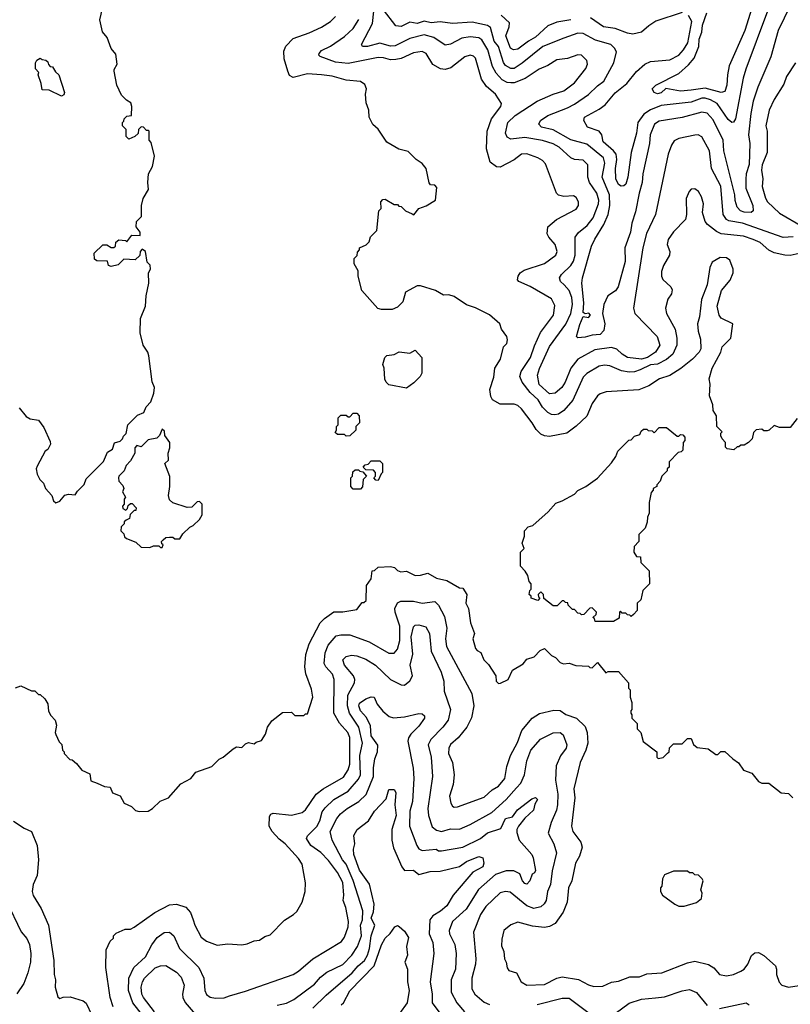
# Model space of a CAD drawing. Extents: x 1793424 to 1900092, y 321114 to 470632.
# Tile 239 of 256: x 1853039 to 1857395, y 440877 to 446446. Entities that reach past the tile are written whole.
import ezdxf

# ---------------------------------------------------------------- set-up
doc = ezdxf.new("R2010")
doc.units = 0

msp = doc.modelspace()

# ---------------------------------------------------------------- linework, layer by layer
at = {"layer": '0CON05XD'}
for points in [[(1853035, 444250), (1853075, 444202.5), (1853098.3, 444188.3), (1853145, 444180), (1853175, 444140), (1853210.7, 444060.7), (1853212.5, 444045), (1853197.5, 444015), (1853182.5, 444005), (1853138.3, 443921.7), (1853132.5, 443905), (1853137.5, 443875), (1853152.5, 443845), (1853172.5, 443825), (1853183.9, 443793.9), (1853220, 443755), (1853230, 443725), (1853243, 443713), (1853266.4, 443723.6), (1853293, 443757), (1853315, 443762.5), (1853351.7, 443758.3), (1853365, 443780), (1853403, 443817), (1853415, 443850), (1853513, 443947), (1853535, 444000), (1853562.5, 444017.5), (1853575, 444052.5), (1853607, 444063), (1853620, 444075), (1853625, 444090), (1853640, 444105), (1853650, 444155), (1853705, 444210), (1853740, 444225), (1853753, 444257), (1853780, 444285), (1853797, 444333), (1853800, 444365), (1853787, 444397), (1853768.8, 444545), (1853763.8, 444565), (1853737.5, 444605), (1853720, 444675), (1853722.5, 444755), (1853750, 444825), (1853753.8, 444885), (1853768.8, 444955), (1853767.5, 445015), (1853777.5, 445035), (1853777, 445057), (1853760, 445075), (1853750, 445135), (1853731.7, 445148.3), (1853720, 445135), (1853718.3, 445111.7), (1853691.7, 445088.3), (1853628.3, 445091.7), (1853595, 445060), (1853555, 445050), (1853540, 445055), (1853535, 445080), (1853475, 445082.5), (1853461.7, 445091.7), (1853460, 445125), (1853508.3, 445171.7), (1853531.7, 445171.7), (1853555, 445157.5), (1853571.7, 445158.3), (1853580, 445165), (1853583, 445187), (1853598.3, 445201.7), (1853637, 445197), (1853645, 445190), (1853673, 445227), (1853720, 445225), (1853720, 445245), (1853697.5, 445275), (1853700, 445305), (1853727, 445333), (1853727.5, 445395), (1853737.5, 445435), (1853767.5, 445485), (1853763.3, 445525), (1853767.5, 445575), (1853790, 445615), (1853800, 445675), (1853781.7, 445751.7), (1853770, 445765), (1853770, 445815), (1853765, 445820), (1853755, 445820), (1853738.3, 445838.3), (1853725, 445840), (1853710, 445825), (1853708.3, 445801.7), (1853690, 445785), (1853655, 445770), (1853640, 445785), (1853640, 445825), (1853620, 445845), (1853620, 445865), (1853628.3, 445871.7), (1853630, 445885), (1853645, 445900), (1853670, 445905), (1853672.5, 445955), (1853666.4, 445976.4), (1853641.7, 445991.7), (1853615, 446020), (1853587.5, 446075), (1853572.5, 446155), (1853572.5, 446165), (1853590, 446195), (1853581.7, 446251.7), (1853555, 446282.5), (1853532.5, 446345), (1853506.4, 446376.4), (1853491.2, 446445), (1853522.5, 446575)], [(1857206.1, 446603.9), (1857139.1, 446385), (1857050, 446185), (1857039.5, 446135), (1857037.5, 446075), (1857025, 446039.2), (1857005, 446034.6), (1856915, 446058.9), (1856835, 446047.1), (1856775, 446040.9), (1856692.3, 446057.7), (1856665, 446032), (1856645, 446026), (1856626.7, 446035), (1856614, 446055), (1856635, 446075.8), (1856765, 446142.2), (1856820, 446190), (1856851.2, 446228.8), (1856878.9, 446295), (1856880.5, 446335), (1856895.3, 446374.7), (1856898.2, 446415), (1856923.6, 446485)], [(1857394.3, 446525), (1857326.7, 446385), (1857285.6, 446235), (1857212.2, 446065), (1857185.6, 445985), (1857171.5, 445915), (1857159.6, 445795), (1857167.1, 445745), (1857162.7, 445627.3), (1857146.2, 445575), (1857144.6, 445544.6), (1857143.8, 445493.8), (1857182.9, 445395), (1857186, 445365), (1857174.3, 445355.7), (1857135, 445357.9), (1857114.2, 445365), (1857094.4, 445385), (1857083.8, 445423.8), (1857082.7, 445455), (1857019.6, 445705), (1857015.2, 445765.2), (1856959.1, 445879.1), (1856925, 445917.8), (1856895, 445922.5), (1856785, 445892.5), (1856655, 445871.5), (1856626.9, 445855), (1856603.3, 445795), (1856600, 445745), (1856562.2, 445575), (1856558.5, 445525), (1856540.5, 445465), (1856520.4, 445359.6), (1856500, 445295), (1856491.5, 445245), (1856460.8, 445155), (1856462.6, 445077.4), (1856421.8, 444935), (1856406.7, 444913.3), (1856364.2, 444885), (1856340.8, 444835), (1856333.8, 444785), (1856347.5, 444725), (1856341.7, 444688.3), (1856320, 444665), (1856275, 444662.5), (1856235, 444650.8), (1856195, 444647.5), (1856187.5, 444655), (1856205, 444722.5), (1856225, 444767.5), (1856255, 444761.2), (1856266.7, 444775), (1856255.7, 444785.7), (1856235, 444782.5), (1856225, 444790), (1856227.7, 444845), (1856216.9, 444955), (1856220.6, 444985), (1856271.5, 445165), (1856289.5, 445205), (1856341.5, 445288.5), (1856366.2, 445345), (1856376.1, 445395), (1856373.2, 445455), (1856331.2, 445555), (1856346.8, 445635), (1856339.5, 445665), (1856245, 445742.5), (1856155, 445766.1), (1856055, 445822.5), (1855988.3, 445838.3), (1855974, 445855), (1855984, 445875), (1856024, 445905), (1856135, 445947.3), (1856175, 445968.5), (1856255, 446022.9), (1856305, 446072.5), (1856341.8, 446098.2), (1856397.6, 446202.4), (1856412, 446265), (1856402, 446285), (1856380, 446305), (1856295, 446329.5), (1856225, 446368.5), (1856195, 446369.6), (1856115, 446341.1), (1855995.8, 446295), (1855880.1, 446199.9), (1855835, 446169.1), (1855815, 446169.6), (1855785, 446187.1), (1855773.2, 446203.2), (1855746.2, 446295), (1855721.8, 446325), (1855701.2, 446401.2), (1855683.6, 446413.6), (1855597.6, 446432.4), (1855485, 446424.4), (1855416.1, 446433.9), (1855365, 446427.9), (1855325, 446438.2), (1855285, 446425.3), (1855245, 446431.5), (1855195, 446407.9), (1855165, 446412), (1855095, 446502.5)], [(1857435, 444190), (1857395, 444140), (1857335, 444140), (1857305, 444150), (1857276.4, 444123.6), (1857265, 444120), (1857245, 444120), (1857235, 444130), (1857203, 444127), (1857188.3, 444111.7), (1857180, 444075), (1857160, 444055), (1857135, 444040), (1857115, 444040), (1857105, 444030), (1857095, 444030), (1857077, 444013), (1857038.3, 444018.3), (1857028.3, 444028.3), (1857030, 444055), (1857010, 444075), (1857003, 444093), (1857002.5, 444107.5), (1857010, 444115), (1856980, 444145), (1856977.5, 444205), (1856960, 444235), (1856957, 444267), (1856938.3, 444318.3), (1856942.5, 444385), (1856937.5, 444415), (1856954.1, 444475.9), (1857002.5, 444565), (1857010, 444595), (1857060, 444645), (1857070, 444725), (1857005, 444757.5), (1856993.8, 444775), (1856982, 444825), (1857006.2, 444915), (1857055, 444972.5), (1857072.5, 445015), (1857072.5, 445035), (1857053.3, 445085), (1857035, 445098.8), (1856998.3, 445101.7), (1856953.8, 445075), (1856940, 445045), (1856926.4, 444946.4), (1856893.9, 444863.9), (1856882.5, 444765), (1856870.8, 444725), (1856874, 444685), (1856888.3, 444638.3), (1856890, 444585), (1856880, 444565), (1856843.2, 444526.8), (1856776.3, 444473.7), (1856715, 444434.2), (1856655.7, 444414.3), (1856595.7, 444374.3), (1856538.3, 444351.7), (1856355, 444342), (1856320.3, 444329.7), (1856305, 444318.8), (1856276, 444275), (1856245.9, 444204.1), (1856185, 444146.7), (1856131.7, 444108.3), (1856035, 444088.8), (1856005, 444092), (1855985, 444101.2), (1855957.9, 444127.9), (1855935.8, 444165), (1855876.2, 444245), (1855855, 444263.8), (1855835, 444271.2), (1855755, 444271.2), (1855712.5, 444295), (1855702.5, 444315), (1855696.2, 444355), (1855720, 444425), (1855725.9, 444474.1), (1855756.2, 444525), (1855773.3, 444595), (1855792.5, 444615), (1855796.7, 444635), (1855792.5, 444655), (1855763.3, 444695), (1855753.3, 444725), (1855695, 444776.7), (1855615.9, 444815.9), (1855565, 444833.3), (1855495, 444880), (1855465, 444890), (1855435, 444887.5), (1855390, 444915), (1855305, 444940), (1855285, 444940), (1855220, 444905), (1855205, 444850), (1855175, 444820), (1855145, 444807.5), (1855085, 444807.5), (1855063, 444813), (1854972.5, 444915), (1854952.5, 444995), (1854952.5, 445025), (1854930, 445065), (1854930, 445095), (1854947, 445113), (1854948.3, 445131.7), (1854960, 445145), (1854960, 445155), (1854997, 445173), (1855015, 445190), (1855023, 445217), (1855057, 445253), (1855070, 445365), (1855081.7, 445378.3), (1855080, 445415), (1855091.7, 445428.3), (1855105, 445430), (1855155, 445400), (1855175, 445400), (1855181.7, 445391.7), (1855195, 445390), (1855220, 445365), (1855257, 445347), (1855267, 445343), (1855295, 445377.5), (1855337, 445393), (1855390, 445425), (1855397, 445497), (1855385, 445510), (1855361.7, 445511.7), (1855353, 445523), (1855336.2, 445605), (1855315, 445632.5), (1855280, 445655), (1855235, 445700), (1855183, 445713), (1855115, 445752.5), (1855066.1, 445826.1), (1855035, 445852.5), (1855014, 445895), (1855012.5, 445935), (1854997.5, 445975), (1854993.8, 446025), (1855000, 446055), (1854989.3, 446079.3), (1854965, 446096.2), (1854885, 446103.1), (1854805, 446125.6), (1854744.6, 446134.6), (1854665, 446138.9), (1854585, 446118.8), (1854565, 446131.2), (1854554.3, 446155), (1854533.3, 446225), (1854533, 446267), (1854543.2, 446296.8), (1854585, 446338.8), (1854675, 446370.8), (1854745, 446404.3), (1854795, 446436), (1854825, 446463.3)], [(1857411.7, 445218.3), (1857355, 445214.6), (1857124.6, 445295.4), (1857048, 445308), (1857035.4, 445315.4), (1857015.6, 445345), (1857002.7, 445505), (1856950.6, 445605), (1856938.9, 445705), (1856895, 445784), (1856875, 445794.2), (1856855, 445793.1), (1856765, 445774.2), (1856739.7, 445760.3), (1856723.2, 445736.8), (1856705.7, 445685), (1856632.9, 445345), (1856582.4, 445237.6), (1856561.8, 445155), (1856509.2, 444815), (1856516, 444785), (1856643.3, 444655), (1856658.5, 444605), (1856633.3, 444565), (1856588.9, 444535), (1856554.7, 444525.3), (1856475.9, 444535.9), (1856445, 444554.5), (1856415, 444582.7), (1856385, 444592.7), (1856290.9, 444579.1), (1856193.7, 444526.3), (1856155, 444475.8), (1856122.7, 444395), (1856103.5, 444365), (1856066.1, 444333.9), (1856035, 444329.5), (1855975, 444381.9), (1855966.4, 444435), (1855977.4, 444472.6), (1856033.2, 444596.8), (1856125.7, 444724.3), (1856153.8, 444785), (1856163.8, 444835), (1856159.6, 444875), (1856145.6, 444915), (1856116.2, 444946.2), (1856096, 444965), (1856090.8, 444985), (1856102, 445005), (1856155.6, 445055), (1856170.2, 445079.8), (1856178.5, 445115), (1856180, 445215), (1856198.6, 445241.4), (1856247.7, 445282.3), (1856280.5, 445325), (1856311.5, 445405), (1856312.5, 445425), (1856300.8, 445465), (1856260.9, 445525), (1856250.4, 445555), (1856250, 445625), (1856225, 445650.6), (1856175.6, 445655.6), (1856155, 445664.2), (1856088.1, 445725), (1856054, 445744), (1855995, 445763.1), (1855895, 445779.1), (1855815, 445770.6), (1855795, 445781.2), (1855785.6, 445805), (1855799.4, 445865), (1855840.8, 445905), (1855965, 445985.6), (1856055, 446025.6), (1856115, 446044.4), (1856175, 446089.2), (1856240.3, 446169.7), (1856248.6, 446195), (1856245.8, 446215), (1856215, 446245.7), (1856195, 446247.1), (1856135.9, 446225.9), (1856075, 446218.6), (1856025, 446187.5), (1855975, 446165.6), (1855897.1, 446112.9), (1855835, 446089.5), (1855815, 446088.5), (1855795, 446090.9), (1855767.1, 446105), (1855732.6, 446142.6), (1855711, 446181), (1855686.1, 446275), (1855651.9, 446331.9), (1855635, 446342.9), (1855585, 446348.5), (1855539.1, 446340.9), (1855475, 446308.1), (1855445, 446302.2), (1855379.2, 446345), (1855325, 446360.4), (1855245, 446340.4), (1855162.2, 446297.8), (1855135, 446296.9), (1855075, 446313.5), (1855005, 446294.5), (1854977.5, 446295), (1854971.2, 446305), (1855032.9, 446425), (1855040.8, 446495)], [(1856155, 446446), (1856075, 446432.2), (1856025, 446411.9), (1855955, 446347.1), (1855914.7, 446325.3), (1855855, 446278.6), (1855830, 446275), (1855814.4, 446285), (1855787.5, 446355), (1855805.5, 446405), (1855807.4, 446427.4), (1855761.2, 446471.2)], [(1857267.5, 446495), (1857145, 446166.7), (1857128.9, 446115), (1857085.3, 445884.7), (1857075, 445866), (1857065, 445864), (1857045, 445881.4), (1856981.2, 445971.2), (1856945, 445992.7), (1856915, 446002.2), (1856895, 446001.6), (1856835, 445978.7), (1856665, 445960.7), (1856605, 445935.3), (1856567.7, 445912.3), (1856533.9, 445865), (1856525.3, 445804.7), (1856495.5, 445695), (1856476.9, 445555), (1856465, 445516.2), (1856455, 445506.2), (1856440, 445505), (1856425, 445513.8), (1856408.5, 445545), (1856407.8, 445605), (1856414.6, 445655), (1856410.9, 445685), (1856396.2, 445705), (1856338.1, 445755), (1856329.4, 445795), (1856315.3, 445815.3), (1856248.2, 445838.2), (1856227.8, 445875), (1856232.5, 445895), (1856315, 445939.4), (1856348.6, 445965), (1856405, 446032.5), (1856470.8, 446085), (1856525, 446152), (1856573.8, 446195), (1856605, 446208.9), (1856715, 446218.2), (1856765, 446244.4), (1856791.8, 446275), (1856815.4, 446315), (1856839.6, 446435), (1856820, 446470)], [(1856785, 446485.7), (1856635, 446437.5), (1856595, 446411.9), (1856555, 446375.6), (1856505, 446364.4), (1856475, 446368.9), (1856405, 446395.9), (1856340, 446405), (1856265, 446456.2)], [(1857445, 445124), (1857395, 445113.1), (1857365, 445113.3), (1857305, 445126.9), (1857275, 445141.9), (1857225, 445185.5), (1857185, 445202.2), (1857131.1, 445221.1), (1857005.3, 445235.3), (1856977.7, 445247.7), (1856927.5, 445287.5), (1856914.2, 445305), (1856900, 445355), (1856904, 445405), (1856893.8, 445445), (1856876.7, 445475), (1856855, 445490), (1856835, 445486.7), (1856823.3, 445475), (1856806.2, 445435), (1856808.8, 445345), (1856803.3, 445315), (1856734.4, 445245.6), (1856705, 445202.5), (1856700, 445175), (1856713.8, 445135), (1856713.3, 445115), (1856678, 445055), (1856667.7, 445022.3), (1856668, 444995), (1856675, 444976.7), (1856720, 444935), (1856728.3, 444918.3), (1856723.8, 444895), (1856704, 444865), (1856690, 444815), (1856696, 444785), (1856744.5, 444695), (1856754.5, 444645), (1856753.5, 444605), (1856732.2, 444555), (1856695.7, 444524.3), (1856645, 444497.6), (1856605, 444493.3), (1856546, 444465), (1856515, 444453.8), (1856485, 444451.8), (1856440.5, 444460.5), (1856375, 444488.1), (1856345, 444491.4), (1856314.6, 444485.4), (1856245.4, 444444.6), (1856224.3, 444425), (1856165.3, 444294.7), (1856114.2, 444235), (1856085, 444215.6), (1856065, 444210.9), (1856045, 444212.5), (1856024.1, 444224.1), (1855995, 444254.4), (1855970.5, 444295), (1855925, 444338.2), (1855878.6, 444395), (1855867, 444427), (1855874.6, 444455.4), (1855927.3, 444535), (1855948.5, 444601.5), (1855983.5, 444676.5), (1856056.9, 444775), (1856065, 444830), (1856046.3, 444866.3), (1855925, 444936.9), (1855860, 444965), (1855853.8, 444975), (1855856.2, 444995), (1855868.8, 445015), (1855890.5, 445029.5), (1856005, 445066.9), (1856070.8, 445115), (1856077.5, 445135), (1856066.7, 445175), (1856030, 445215), (1856020, 445235), (1856023.8, 445275), (1856074.5, 445315.5), (1856185.6, 445374.4), (1856197.5, 445395), (1856198.8, 445415), (1856185, 445440), (1856169.5, 445449.5), (1856115, 445446.2), (1856085, 445453.3), (1856074.1, 445464.1), (1856011.2, 445631.2), (1855995, 445648.8), (1855967.5, 445665), (1855905, 445687.1), (1855875, 445685.7), (1855835, 445652.9), (1855755, 445612), (1855735, 445614), (1855699.2, 445639.2), (1855678.6, 445715), (1855681.9, 445815), (1855705.6, 445885), (1855759.2, 445955), (1855762.3, 445972.3), (1855728, 446025), (1855677.9, 446067.9), (1855649.8, 446109.8), (1855615, 446228.8), (1855605, 446239.2), (1855585, 446245.7), (1855555, 446236), (1855476.4, 446173.6), (1855444.5, 446164.5), (1855418, 446168), (1855375, 446192), (1855336, 446255), (1855315, 446265.7), (1855265, 446259.4), (1855195, 446227.3), (1855165, 446220), (1855135, 446218.5), (1855095, 446230.5), (1855065, 446232.1), (1854895, 446198.2), (1854823.3, 446205), (1854737.7, 446237.7), (1854730, 446245), (1854731.2, 446255), (1854745, 446272), (1854795, 446297.1), (1854875, 446350.6), (1854924.7, 446395.3), (1854956.2, 446446.2)], [(1853275, 446012.5), (1853205, 446047.5), (1853165, 446050), (1853160, 446085), (1853142.5, 446135), (1853147, 446147), (1853128.3, 446168.3), (1853128.3, 446201.7), (1853135, 446217.5), (1853155, 446227.5), (1853165, 446220), (1853187, 446217), (1853198.3, 446208.3), (1853201.7, 446191.7), (1853211.7, 446181.7), (1853225, 446180), (1853241.7, 446151.7), (1853260, 446135), (1853292.5, 446035), (1853288.3, 446021.7), (1853275, 446012.5)], [(1857425, 446202.5), (1857374.5, 446125.5), (1857358.3, 446081.7), (1857304.2, 445995), (1857275.6, 445935), (1857256.7, 445845), (1857264.3, 445815), (1857264.4, 445695), (1857236.7, 445625), (1857232.9, 445595), (1857240.6, 445545), (1857237, 445503), (1857255, 445436.7), (1857266.2, 445416.2), (1857335, 445351.4), (1857465, 445276)], [(1855225, 444362.5), (1855125, 444380), (1855110, 444395), (1855103, 444413), (1855100, 444475), (1855092.5, 444495), (1855102.5, 444535), (1855115, 444547.5), (1855155, 444552.5), (1855185, 444567.5), (1855245, 444560), (1855275, 444577.5), (1855312.5, 444535), (1855313, 444447), (1855303, 444427), (1855267.7, 444392.3), (1855225, 444362.5)], [(1854885, 444090), (1854875, 444100), (1854835, 444100), (1854821.7, 444111.7), (1854830, 444125), (1854830, 444145), (1854840, 444155), (1854840, 444195), (1854855, 444210), (1854885, 444210), (1854895, 444200), (1854905, 444200), (1854925, 444220), (1854945, 444220), (1854957.5, 444205), (1854960, 444165), (1854940, 444145), (1854940, 444125), (1854905, 444092.5), (1854885, 444090)], [(1853845, 443460), (1853850, 443475), (1853841.7, 443481.7), (1853840, 443495), (1853850, 443505), (1853865, 443516.7), (1853885, 443520), (1853905, 443520), (1853915, 443510), (1853945, 443510), (1853961.7, 443538.3), (1854000, 443575), (1854020, 443585), (1854055, 443620), (1854070, 443645), (1854070, 443705), (1854055, 443720), (1854041.7, 443718.3), (1854011.7, 443688.3), (1853985, 443687.5), (1853905, 443712.5), (1853885, 443730), (1853880, 443755), (1853887.5, 443805), (1853887, 443863), (1853860, 443935), (1853880, 443955), (1853877.5, 443995), (1853887.5, 444025), (1853887.5, 444055), (1853860, 444095), (1853858.3, 444118.3), (1853845, 444130), (1853830, 444095), (1853815, 444080), (1853765, 444070), (1853725, 444030), (1853701.7, 444038.3), (1853690, 444025), (1853690, 443995), (1853665, 443950), (1853640, 443925), (1853630, 443895), (1853600, 443865), (1853597.5, 443855), (1853600, 443835), (1853621.7, 443811.7), (1853627.5, 443795), (1853620, 443775), (1853637.5, 443745), (1853630, 443735), (1853630, 443705), (1853620, 443695), (1853621.7, 443681.7), (1853638.3, 443671.7), (1853648.3, 443681.7), (1853651.7, 443698.3), (1853665, 443710), (1853675, 443710), (1853697.5, 443685), (1853695, 443670), (1853685, 443670), (1853662.5, 443647.5), (1853660, 443625), (1853640, 443615), (1853630, 443605), (1853630, 443595), (1853611.7, 443578.3), (1853610, 443555), (1853628.3, 443538.3), (1853631.7, 443521.7), (1853641.7, 443511.7), (1853695, 443490), (1853725, 443462.5), (1853775, 443460), (1853795, 443470), (1853825, 443470), (1853835, 443460), (1853845, 443460)], [(1856291.7, 443041.7), (1856288.3, 443058.3), (1856280, 443065), (1856298.3, 443081.7), (1856300, 443095), (1856275, 443120), (1856261.7, 443118.3), (1856228.3, 443081.7), (1856215, 443080), (1856208.3, 443088.3), (1856195, 443090), (1856175, 443110), (1856165, 443110), (1856140, 443135), (1856138.3, 443148.3), (1856125, 443150), (1856115, 443160), (1856105, 443160), (1856078.3, 443131.7), (1856055, 443130), (1856001.7, 443171.7), (1856000, 443195), (1855985, 443210), (1855970, 443195), (1855971.7, 443181.7), (1855980, 443175), (1855968.3, 443161.7), (1855930, 443175), (1855930, 443185), (1855920, 443195), (1855923, 443217), (1855930, 443225), (1855930, 443255), (1855918.3, 443268.3), (1855911.7, 443301.7), (1855897, 443327), (1855870, 443355), (1855870, 443435), (1855890, 443455), (1855880, 443485), (1855892.5, 443525), (1855892.5, 443555), (1855913, 443577), (1855940, 443585), (1856027, 443663), (1856069.3, 443710.7), (1856105.9, 443724.1), (1856175, 443762.5), (1856195, 443782.5), (1856240, 443805), (1856305, 443852.5), (1856385, 443940), (1856410, 443975), (1856420, 444005), (1856481.7, 444068.3), (1856495, 444070), (1856515, 444090), (1856545, 444100), (1856551.7, 444118.3), (1856565, 444130), (1856585, 444130), (1856591.7, 444121.7), (1856615, 444120), (1856625, 444110), (1856655, 444140), (1856695, 444140), (1856755, 444090), (1856765, 444090), (1856775, 444100), (1856788.3, 444098.3), (1856800, 444085), (1856800, 444065), (1856790, 444055), (1856788.3, 444011.7), (1856778.3, 444001.7), (1856761.7, 443998.3), (1856710, 443945), (1856710, 443915), (1856700, 443905), (1856700, 443895), (1856670, 443865), (1856660, 443835), (1856640, 443815), (1856640, 443805), (1856620, 443795), (1856620, 443785), (1856608.3, 443771.7), (1856597.5, 443715), (1856597.5, 443655), (1856588.3, 443631.7), (1856586.4, 443603.6), (1856575, 443570), (1856540, 443535), (1856540, 443495), (1856513, 443467), (1856510, 443435), (1856525, 443410), (1856548.3, 443408.3), (1856550, 443375), (1856598.3, 443328.3), (1856600, 443255), (1856561.7, 443218.3), (1856550, 443165), (1856530, 443145), (1856530, 443105), (1856508.3, 443081.7), (1856495, 443070), (1856488.3, 443078.3), (1856475, 443080), (1856465, 443090), (1856445, 443090), (1856435, 443100), (1856430, 443095), (1856428.3, 443061.7), (1856395, 443042.5), (1856291.7, 443041.7)], [(1855065, 443840), (1855051.7, 443841.7), (1855040, 443855), (1855050, 443865), (1855050, 443885), (1855038.3, 443898.3), (1854995, 443900), (1854980, 443915), (1854991.7, 443928.3), (1855008.3, 443931.7), (1855025, 443950), (1855075, 443950), (1855090, 443935), (1855090, 443885), (1855081.7, 443878.3), (1855065, 443840)], [(1854965, 443790), (1854925, 443790), (1854910, 443805), (1854910, 443855), (1854920, 443865), (1854921.7, 443888.3), (1854935, 443900), (1854955, 443900), (1854961.7, 443891.7), (1854978.3, 443888.3), (1855000, 443865), (1854980, 443845), (1854977, 443803), (1854965, 443790)], [(1853015, 442667.5), (1853045, 442677.5), (1853105, 442650), (1853125, 442650), (1853145, 442630), (1853155, 442630), (1853180, 442605), (1853197, 442577), (1853202.5, 442535), (1853215, 442510), (1853240, 442485), (1853247.5, 442455), (1853240, 442415), (1853243, 442403), (1853261.7, 442361.7), (1853277, 442347), (1853280, 442315), (1853290, 442305), (1853290, 442295), (1853321.7, 442261.7), (1853335, 442260), (1853359.3, 442239.3), (1853390.7, 442200.7), (1853435, 442180), (1853440.7, 442140.7), (1853477, 442127), (1853518.3, 442108.3), (1853550, 442105), (1853563.6, 442073.6), (1853606.4, 442056.4), (1853630, 442015), (1853670, 441995), (1853693, 441973), (1853715, 441967.5), (1853765, 441970), (1853790, 441985), (1853833, 442027), (1853880, 442045), (1853950, 442125), (1854006.4, 442153.6), (1854035, 442190), (1854125, 442222.5), (1854167, 442263), (1854190, 442275), (1854245, 442322.5), (1854265, 442332.5), (1854295, 442330), (1854315, 442350), (1854333, 442357), (1854365, 442350), (1854375, 442360), (1854405, 442370), (1854427.5, 442405), (1854440, 442445), (1854465, 442480), (1854525, 442527.5), (1854575, 442530), (1854595, 442510), (1854645, 442510), (1854655, 442520), (1854665, 442520), (1854696.2, 442615), (1854689.3, 442659.3), (1854655.8, 442745.8), (1854650.8, 442785), (1854655.6, 442855), (1854675.7, 442915), (1854736.7, 443035), (1854761.2, 443058.8), (1854815, 443096.2), (1854865, 443096.2), (1854945, 443110), (1854975, 443150), (1854985, 443150), (1854998.3, 443161.7), (1855000, 443245), (1855026.4, 443283.6), (1855031.7, 443328.3), (1855045, 443330), (1855065, 443350), (1855135, 443352.5), (1855157, 443347), (1855175, 443330), (1855193, 443323), (1855225, 443327.5), (1855275, 443302.5), (1855305, 443303.8), (1855346.4, 443316.4), (1855395, 443287.5), (1855453.9, 443273.9), (1855525, 443232.5), (1855545, 443230), (1855566.7, 443195), (1855561.2, 443145), (1855576, 443116), (1855586.7, 443035), (1855610, 442975), (1855600, 442945), (1855615, 442890), (1855625, 442877.5), (1855646.7, 442866.7), (1855663.3, 442825), (1855688.3, 442798.3), (1855730, 442735), (1855732.5, 442705), (1855745, 442692.5), (1855757, 442693), (1855800, 442715), (1855825, 442767.5), (1855885, 442802.5), (1855905, 442830), (1855947, 442843), (1855981.7, 442878.3), (1856005, 442890), (1856045, 442850), (1856068.3, 442838.3), (1856095, 442810), (1856113, 442803), (1856145, 442807.5), (1856183.6, 442793.6), (1856255, 442790), (1856261.7, 442781.7), (1856275, 442780), (1856305, 442810), (1856352.5, 442752.5), (1856365, 442760), (1856425, 442760), (1856480, 442695), (1856480, 442665), (1856490, 442655), (1856490, 442615), (1856500, 442585), (1856500, 442545), (1856493, 442537), (1856493, 442523), (1856500, 442515), (1856500, 442495), (1856530, 442465), (1856530, 442435), (1856550, 442415), (1856563, 442363), (1856640, 442305), (1856640, 442275), (1856648.3, 442268.3), (1856677, 442273), (1856701.7, 442298.3), (1856710, 442305), (1856711.7, 442328.3), (1856735, 442350), (1856785, 442350), (1856815, 442380), (1856835, 442380), (1856847.5, 442347.5), (1856869.3, 442329.3), (1856931.7, 442321.7), (1856975, 442290), (1856985, 442290), (1857003, 442307), (1857025, 442307.5), (1857070, 442265), (1857103, 442243), (1857130.7, 442200.7), (1857177.5, 442185), (1857215, 442137.5), (1857235, 442127.5), (1857275, 442127.5), (1857343, 442073), (1857385, 442070), (1857410, 442045)], [(1853566.4, 440863.6), (1853550, 440915), (1853526.2, 441085), (1853526.7, 441185), (1853550, 441235), (1853568.3, 441251.7), (1853570, 441265), (1853585, 441280), (1853635, 441302.5), (1853665, 441302.5), (1853685, 441312.5), (1853803, 441397), (1853885, 441439.2), (1853925, 441444), (1853977.3, 441427.3), (1854005, 441396.7), (1854019.2, 441355), (1854028, 441325), (1854065, 441256.7), (1854094.3, 441234.3), (1854155, 441211.2), (1854215, 441220), (1854295, 441213.8), (1854325, 441218.8), (1854363.6, 441236.4), (1854395, 441240), (1854425, 441260), (1854455, 441270), (1854535, 441352.5), (1854587.5, 441385), (1854605, 441402.5), (1854636.1, 441453.9), (1854653.3, 441515), (1854653.8, 441565), (1854635, 441670), (1854615, 441701.2), (1854539.2, 441785), (1854505, 441812), (1854465.8, 441855), (1854449.2, 441885), (1854450.5, 441939.5), (1854458.3, 441951.7), (1854472.3, 441957.7), (1854575, 441946.9), (1854635, 441961.1), (1854655, 441977.5), (1854715, 442065.6), (1854754.3, 442095), (1854868.8, 442161.2), (1854896.3, 442203.7), (1854905.9, 442235), (1854904.5, 442385.5), (1854893.5, 442415), (1854846.6, 442466.6), (1854814.6, 442524.6), (1854817.5, 442715), (1854807.3, 442745), (1854769.4, 442785), (1854759.4, 442805), (1854766.5, 442865), (1854781.9, 442908.1), (1854828.2, 442961.8), (1854855, 442967.5), (1854905, 442966.2), (1855015, 442927.3), (1855125, 442862.2), (1855156, 442864), (1855174.5, 442885), (1855188.5, 442935), (1855187.5, 443015), (1855160.9, 443095), (1855160.5, 443115), (1855175, 443148), (1855193.2, 443156.8), (1855265, 443158.1), (1855315, 443145.6), (1855385, 443154.4), (1855406.7, 443135), (1855439.7, 443070.3), (1855453.6, 443005), (1855446.4, 442943.6), (1855451.5, 442901.5), (1855594.2, 442635), (1855606.7, 442565), (1855593.3, 442496.7), (1855567.5, 442445), (1855517.1, 442385), (1855474, 442346), (1855465.7, 442325), (1855463.3, 442295), (1855485.6, 442245), (1855495.6, 442175), (1855489.1, 442120.9), (1855469.2, 442055), (1855476, 442015), (1855485, 441997.5), (1855495, 441991.2), (1855513.6, 441993.6), (1855665, 442048.8), (1855709.5, 442090.5), (1855745, 442111.2), (1855780.8, 442155), (1855792.5, 442222.5), (1855812.7, 442285), (1855852.4, 442357.6), (1855878.5, 442425), (1855935.8, 442495), (1855978, 442522), (1856059.3, 442540.7), (1856095, 442538.6), (1856125.5, 442515.5), (1856185.8, 442495), (1856235, 442449.2), (1856247.3, 442415), (1856251.1, 442355), (1856240, 442315), (1856206.9, 442245), (1856171.8, 442095), (1856178.1, 442045), (1856159.2, 441885), (1856165.8, 441855), (1856210.8, 441795), (1856218, 441765), (1856203.1, 441715), (1856181.4, 441675), (1856160, 441575), (1856141.1, 441535), (1856133.1, 441455), (1856112, 441398), (1856065.7, 441334.3), (1856035, 441317.5), (1856005, 441311.4), (1855938.3, 441318.3), (1855855, 441341.2), (1855815, 441326.7), (1855776.7, 441295), (1855763.9, 441246.1), (1855763, 441207), (1855776.1, 441176.1), (1855780, 441135), (1855790, 441115), (1855794.1, 441084.1), (1855805, 441067.5), (1855847.5, 441055), (1855873.3, 441005), (1855905, 440986.2), (1856005, 440989.2), (1856075, 441025.7), (1856105, 441032.5), (1856197.3, 441017.3), (1856255, 440986.7), (1856285, 440977.5), (1856335, 440980), (1856385, 441002.5), (1856425, 441007.5), (1856488.3, 441031.7), (1856543, 441033), (1856585, 441048.8), (1856670, 441055), (1856815, 441112.5), (1856855, 441122), (1856932.7, 441102.7), (1856962.7, 441082.7), (1856995.9, 441045.9), (1857035, 441038), (1857075, 441046), (1857115, 441063.8), (1857135, 441076.7), (1857155.8, 441104.2), (1857176.1, 441153.9), (1857195, 441167.5), (1857215, 441170), (1857245, 441152.5), (1857311.2, 441095), (1857318, 441075), (1857317.5, 441045), (1857331.7, 441001.7), (1857347.5, 440985), (1857385, 440973.8), (1857446.4, 440983.6)], [(1853732.2, 440815), (1853677.9, 440885), (1853653.8, 440955), (1853656.2, 441025), (1853684, 441086), (1853749.4, 441145), (1853786, 441214), (1853815.4, 441254.6), (1853855, 441282.5), (1853885, 441286), (1853910, 441265), (1853942.5, 441192.5), (1854050.8, 441085), (1854079.2, 441025), (1854085.8, 440955), (1854095, 440933.3), (1854115, 440916.7), (1854145, 440911.2), (1854195, 440913.8), (1854224, 440926), (1854315, 440951.2), (1854585, 441046.2), (1854615, 441064), (1854696.4, 441133.6), (1854857.2, 441232.8), (1854875, 441256.2), (1854895.6, 441314.4), (1854897.5, 441345), (1854882.2, 441425), (1854866.7, 441465), (1854870.4, 441495), (1854865, 441566.2), (1854835, 441622.5), (1854785, 441690), (1854741.4, 441735), (1854684.2, 441775), (1854660, 441815), (1854665, 441830), (1854718, 441882), (1854734.7, 441915.3), (1854748.1, 441965), (1854765, 441989.2), (1854815.7, 442035), (1854895, 442083.5), (1854955, 442151.4), (1854965.9, 442174.1), (1854962.5, 442285), (1854976, 442355), (1854955.3, 442445), (1854904.2, 442524.2), (1854892.1, 442565), (1854894.7, 442625), (1854931.4, 442695), (1854934.4, 442715), (1854925.6, 442735), (1854874.5, 442795), (1854865.8, 442825), (1854885, 442844.3), (1854915, 442851.1), (1854945, 442847.8), (1854995, 442829.5), (1855050.8, 442795), (1855134.6, 442714.6), (1855195, 442683.3), (1855215, 442681.2), (1855245, 442706), (1855259.4, 442735), (1855245.4, 442795), (1855262.1, 442857.9), (1855252.1, 442955), (1855265, 443012.5), (1855275, 443021.2), (1855295, 443024), (1855335, 443012.5), (1855355.6, 442975), (1855359.6, 442935), (1855365.7, 442875), (1855420.9, 442755), (1855436.4, 442705), (1855438.9, 442648.9), (1855473.6, 442545), (1855461.1, 442485), (1855431.4, 442445), (1855362.9, 442375), (1855347.8, 442345), (1855364.4, 442275), (1855371.8, 442165), (1855345.4, 441985), (1855350, 441945), (1855371.3, 441881.3), (1855395, 441862), (1855424.3, 441854.3), (1855475, 441869.5), (1855525, 441866.9), (1855585, 441893.6), (1855708.9, 441961.1), (1855789.1, 442035), (1855848.1, 442101.9), (1855872.3, 442127.7), (1855893.2, 442175), (1855906.5, 442253.5), (1855928.9, 442315), (1855982.6, 442377.4), (1856055, 442413.1), (1856095, 442414.3), (1856112.1, 442402.1), (1856132.9, 442345), (1856127.8, 442325), (1856097.2, 442282.8), (1856072.3, 442225), (1856068.9, 442145), (1856081.8, 442065), (1856079.6, 442005), (1856074.5, 441975), (1856043.3, 441905), (1856026, 441845), (1856059.2, 441785), (1856074.3, 441734.3), (1856048.8, 441631.2), (1856038.9, 441555), (1856022.7, 441515), (1856014.4, 441465), (1856004.4, 441445), (1855985, 441427.8), (1855945, 441419.4), (1855905, 441434.4), (1855810.9, 441510.9), (1855785, 441515.7), (1855755, 441507.1), (1855675, 441430.8), (1855643.5, 441385), (1855604.5, 441285.5), (1855617.8, 441135), (1855615.6, 441105), (1855594.3, 441024.3), (1855594.3, 440965), (1855612, 440935), (1855665, 440888.6), (1855695, 440876.5)], [(1854495, 440873.1), (1854547, 440883), (1854588, 440905), (1854705, 440990.6), (1854739.1, 441030.9), (1854775, 441058.9), (1854865, 441102.7), (1854917.3, 441155), (1854948.5, 441205), (1854972, 441265), (1854964.8, 441324.8), (1854976.2, 441355), (1854979.1, 441405), (1854925, 441577.5), (1854885, 441668.9), (1854863.9, 441695), (1854804.4, 441805), (1854794.5, 441854.5), (1854831.5, 441928.5), (1854852.2, 441955), (1854890, 441985), (1854956.4, 442023.6), (1854997, 442063), (1855038.9, 442165), (1855039.3, 442215), (1855046.9, 442265), (1855061.8, 442305), (1855063.2, 442343.2), (1855025.4, 442395), (1855021.2, 442451.2), (1854998.9, 442498.9), (1854965, 442537.5), (1854956.5, 442565), (1854959.3, 442580.7), (1854995, 442605.7), (1855026.2, 442616.2), (1855043.6, 442613.6), (1855060, 442575), (1855091.4, 442535), (1855128, 442505), (1855153, 442497), (1855215, 442502.5), (1855295, 442521.4), (1855315, 442520), (1855328.3, 442508.3), (1855327.5, 442495), (1855295, 442450), (1855250.5, 442405), (1855237.5, 442385), (1855233.5, 442365), (1855263.4, 442213.4), (1855266.7, 442155), (1855259.2, 442025), (1855245, 441970), (1855243.3, 441885), (1855283.1, 441775), (1855295.6, 441755.6), (1855315, 441747.8), (1855394, 441754), (1855405.8, 441745.8), (1855424.4, 441744.4), (1855543.3, 441765), (1855644.6, 441815.4), (1855683.6, 441846.4), (1855758.3, 441871.7), (1855785, 441927.5), (1855825, 441938), (1855853.5, 441976.5), (1855935, 442040), (1855955, 442047.5), (1855966.2, 442035), (1855951.2, 442008.8), (1855943.8, 441975), (1855895, 441930.8), (1855858, 441885), (1855848.8, 441865), (1855849.5, 441849.5), (1855862.5, 441805), (1855934.2, 441725), (1855941.9, 441705), (1855955.7, 441634.3), (1855949.5, 441620.5), (1855936.7, 441613.3), (1855923.8, 441575), (1855905, 441556.2), (1855895, 441560), (1855882, 441575), (1855866.7, 441615), (1855832.7, 441632.7), (1855788.3, 441631.7), (1855728.9, 441611.1), (1855632.6, 441527.4), (1855563.1, 441415), (1855485.8, 441345), (1855467.1, 441295), (1855469.2, 441275), (1855499.4, 441215), (1855506.7, 441165), (1855502.2, 441075), (1855478.5, 441015), (1855478.2, 440945), (1855510.6, 440885), (1855553.8, 440833.8)], [(1854695.4, 440854.6), (1854770.5, 440929.5), (1854918.1, 441055), (1854951.4, 441095), (1854988.9, 441125), (1855005.7, 441154.3), (1855016.3, 441193.7), (1855026.7, 441265), (1855046.9, 441325), (1855025.6, 441365), (1855039.9, 441400.1), (1855043.7, 441443.7), (1855015.9, 441555.9), (1854960.3, 441635), (1854927.5, 441725), (1854926.3, 441753.7), (1854934.2, 441785), (1854928.3, 441831.7), (1854946.2, 441865), (1855010.8, 441915), (1855045, 441970), (1855109.8, 442040.2), (1855125, 442092.5), (1855155, 442092), (1855164.4, 442074.4), (1855159.5, 442005), (1855166.9, 441945), (1855141.8, 441865), (1855141.9, 441805), (1855151.7, 441761.7), (1855199.4, 441655), (1855215, 441634.4), (1855265.4, 441635.4), (1855295, 441612), (1855358.6, 441628.6), (1855415, 441630.8), (1855525, 441655.7), (1855565, 441685.7), (1855635, 441713.8), (1855656.7, 441705), (1855662, 441675), (1855658, 441655), (1855600, 441625), (1855490, 441495), (1855452.9, 441435), (1855416.9, 441403.1), (1855375, 441377.1), (1855357.1, 441355), (1855354.3, 441275), (1855375, 441227.5), (1855380.6, 441165), (1855359.5, 441005), (1855371.5, 440935), (1855370, 440885), (1855436.9, 440796.9)], [(1853003.6, 441913.6), (1853063.8, 441873.8), (1853105.7, 441855), (1853136.9, 441775), (1853144.4, 441694.4), (1853137.5, 441605), (1853114, 441555), (1853110, 441515), (1853115, 441492.5), (1853159.7, 441419.7), (1853201.2, 441325), (1853222.3, 441187.7), (1853232, 441125), (1853234.3, 441045), (1853242, 441015), (1853240, 440975), (1853255, 440920), (1853265, 440910), (1853285, 440917.5), (1853325, 440920), (1853397.7, 440897.7), (1853413.6, 440883.6), (1853446.4, 440816.4)], [(1856795, 441432.5), (1856865, 441452.5), (1856892.5, 441475), (1856897.5, 441505), (1856890, 441525), (1856902.5, 441575), (1856897, 441587), (1856877, 441607), (1856855, 441610), (1856845, 441620), (1856825, 441620), (1856815, 441630), (1856735, 441630), (1856685, 441610), (1856673, 441587), (1856670, 441545), (1856662.5, 441535), (1856662.5, 441515), (1856672.5, 441495), (1856743, 441443), (1856765, 441432.5), (1856795, 441432.5)], [(1852962, 441465), (1853047.6, 441287.6), (1853078.6, 441248.6), (1853094.6, 441214.6), (1853102.1, 441165), (1853099.2, 441115), (1853085.5, 441054.5), (1853062, 440995), (1853023.2, 440936.8)], [(1854856.5, 440873.5), (1854868.8, 440885), (1854905, 440952.9), (1855042.3, 441095), (1855085, 441213.3), (1855105, 441251.2), (1855133, 441277), (1855160, 441315), (1855175, 441322.5), (1855185, 441316.7), (1855215, 441290), (1855236.9, 441255), (1855225.8, 441205), (1855231.9, 441155), (1855215.7, 441115), (1855231.8, 441075), (1855230.9, 441005), (1855241.4, 440955), (1855229.4, 440885), (1855186.2, 440825)], [(1853800, 440835), (1853738.2, 440915), (1853728.9, 440935), (1853725.9, 440975), (1853732.5, 441005), (1853745, 441024.4), (1853805, 441082.5), (1853835, 441094.5), (1853865, 441096.7), (1853925, 441059.4), (1853950.7, 441030.7), (1853969.3, 440985), (1853959.6, 440935), (1853961.2, 440915), (1853975, 440888), (1854031.7, 440821.7)], [(1856405, 440825.6), (1856485, 440884.4), (1856555, 440905.5), (1856633, 440913), (1856685, 440919.4), (1856785, 440952.9), (1856825, 440960), (1856864.3, 440944.3), (1856925, 440871.2)], [(1855965, 440875.3), (1856105, 440911.1), (1856145, 440911.9), (1856265, 440822.2)], [(1856995, 440854), (1857146.4, 440886.4), (1857163.3, 440873.3)]]:
    msp.add_lwpolyline(points, dxfattribs=at)

doc.saveas('drawing.dxf')
